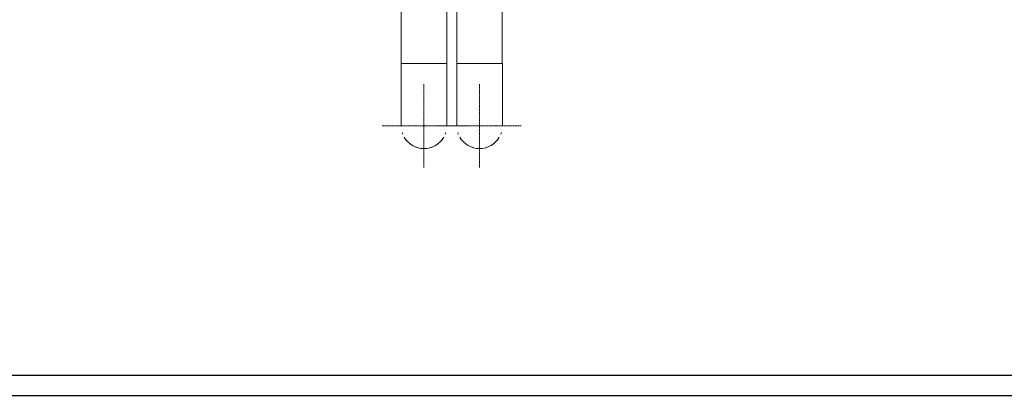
# Model space of a CAD drawing. Header units: metres. Extents: x -54598 to 1827199, y -329446 to -256744.
# Tile 182 of 256: x 132360 to 155975, y -316176 to -307111. Entities that reach past the tile are written whole.
import ezdxf

# ---------------------------------------------------------------- set-up
doc = ezdxf.new("R2010")
doc.units = ezdxf.units.M
doc.linetypes.add('ADSK_Осевая', pattern=[14, 10, -2, 0, -2])
for name, color, linetype in [('Inscription and comments', 250, 'Continuous'), ('PDF UCHUN', 3, 'Continuous'), ('Формат', 253, 'Continuous')]:
    doc.layers.add(name, color=color, linetype=linetype)
for name, color, linetype, lineweight in [('P-PIPE', 7, 'Continuous', 20), ('P-PIPE-CNTR', 7, 'ADSK_Осевая', 20), ('ЭМ', 3, 'Continuous', 20)]:
    doc.layers.add(name, color=color, linetype=linetype, lineweight=lineweight)
doc.styles.add('ISO_1.0', font='isocpeur.ttf')

# ---------------------------------------------------------------- blocks, each defined once
blk = doc.blocks.new('ADSK_СтальСварка_Отвод_ГОСТ17375-2001 - Исполнение 2-V61-Разрез 5')
at = {"layer": 'P-PIPE', "color": 5}
for p, q in [((-2588.3, -425), (-2451.8, -425)), ((-2451.8, -425), (-2315.3, -425))]:
    blk.add_line(p, q, dxfattribs=at)
at = {"layer": 'P-PIPE', "color": 5, "flags": 128}
for points in [[(-2588.3, -425), (-2588.3, -440), (-2588.3, -455), (-2588.3, -469.9), (-2588.3, -484.7), (-2588.3, -499.5), (-2588.3, -514.1), (-2588.3, -528.6), (-2588.3, -543), (-2588.3, -557.1), (-2588.3, -571), (-2588.3, -584.7), (-2588.3, -598.2), (-2588.3, -611.3), (-2588.3, -624.2), (-2588.3, -636.7), (-2588.3, -648.9), (-2588.3, -660.8), (-2588.3, -672.3), (-2588.3, -683.3), (-2588.3, -694), (-2588.3, -704.2), (-2588.3, -714), (-2588.3, -723.4), (-2588.3, -732.2), (-2588.3, -740.6), (-2588.3, -748.4), (-2588.3, -755.7), (-2588.3, -762.5), (-2588.3, -768.8), (-2588.3, -774.5), (-2588.3, -779.7), (-2588.3, -784.3), (-2588.3, -788.3), (-2588.3, -791.7), (-2588.3, -794.5), (-2588.3, -796.8), (-2588.3, -798.5), (-2588.3, -799.5), (-2588.3, -800), (-2588.3, -800)], [(-2315.3, -800), (-2315.3, -799.7), (-2315.3, -798.8), (-2315.3, -797.3), (-2315.3, -795.2), (-2315.3, -792.5), (-2315.3, -789.3), (-2315.3, -785.4), (-2315.3, -781), (-2315.3, -776), (-2315.3, -770.4), (-2315.3, -764.3), (-2315.3, -757.6), (-2315.3, -750.4), (-2315.3, -742.7), (-2315.3, -734.5), (-2315.3, -725.8), (-2315.3, -716.6), (-2315.3, -706.9), (-2315.3, -696.8), (-2315.3, -686.3), (-2315.3, -675.3), (-2315.3, -663.9), (-2315.3, -652.2), (-2315.3, -640.1), (-2315.3, -627.6), (-2315.3, -614.8), (-2315.3, -601.7), (-2315.3, -588.4), (-2315.3, -574.8), (-2315.3, -560.9), (-2315.3, -546.8), (-2315.3, -532.5), (-2315.3, -518.1), (-2315.3, -503.5), (-2315.3, -488.7), (-2315.3, -473.9), (-2315.3, -459), (-2315.3, -444), (-2315.3, -429), (-2315.3, -425)]]:
    blk.add_lwpolyline(points, dxfattribs=at)
at = {"layer": 'P-PIPE', "color": 5}
for start, end in [(210, 270), (270, 330)]:
    blk.add_arc((-2451.8, -800), 136.5, start, end, dxfattribs=at)
blk = doc.blocks.new('ADSK_СтальСварка_Отвод_ГОСТ17375-2001 - Исполнение 2-V62-Разрез 5')
at = {"layer": 'P-PIPE', "color": 1}
for p, q in [((-2255.1, -425), (-2118.6, -425)), ((-2118.6, -425), (-1982.1, -425))]:
    blk.add_line(p, q, dxfattribs=at)
at = {"layer": 'P-PIPE', "color": 1, "flags": 128}
for points in [[(-2255.1, -425), (-2255.1, -440), (-2255.1, -455), (-2255.1, -469.9), (-2255.1, -484.7), (-2255.1, -499.5), (-2255.1, -514.1), (-2255.1, -528.6), (-2255.1, -543), (-2255.1, -557.1), (-2255.1, -571), (-2255.1, -584.7), (-2255.1, -598.2), (-2255.1, -611.3), (-2255.1, -624.2), (-2255.1, -636.7), (-2255.1, -648.9), (-2255.1, -660.8), (-2255.1, -672.3), (-2255.1, -683.3), (-2255.1, -694), (-2255.1, -704.2), (-2255.1, -714), (-2255.1, -723.4), (-2255.1, -732.2), (-2255.1, -740.6), (-2255.1, -748.4), (-2255.1, -755.7), (-2255.1, -762.5), (-2255.1, -768.8), (-2255.1, -774.5), (-2255.1, -779.7), (-2255.1, -784.3), (-2255.1, -788.3), (-2255.1, -791.7), (-2255.1, -794.5), (-2255.1, -796.8), (-2255.1, -798.5), (-2255.1, -799.5), (-2255.1, -800), (-2255.1, -800)], [(-1982.1, -800), (-1982.1, -799.7), (-1982.1, -798.8), (-1982.1, -797.3), (-1982.1, -795.2), (-1982.1, -792.5), (-1982.1, -789.3), (-1982.1, -785.4), (-1982.1, -781), (-1982.1, -776), (-1982.1, -770.4), (-1982.1, -764.3), (-1982.1, -757.6), (-1982.1, -750.4), (-1982.1, -742.7), (-1982.1, -734.5), (-1982.1, -725.8), (-1982.1, -716.6), (-1982.1, -706.9), (-1982.1, -696.8), (-1982.1, -686.3), (-1982.1, -675.3), (-1982.1, -663.9), (-1982.1, -652.2), (-1982.1, -640.1), (-1982.1, -627.6), (-1982.1, -614.8), (-1982.1, -601.7), (-1982.1, -588.4), (-1982.1, -574.8), (-1982.1, -560.9), (-1982.1, -546.8), (-1982.1, -532.5), (-1982.1, -518.1), (-1982.1, -503.5), (-1982.1, -488.7), (-1982.1, -473.9), (-1982.1, -459), (-1982.1, -444), (-1982.1, -429), (-1982.1, -425)]]:
    blk.add_lwpolyline(points, dxfattribs=at)
at = {"layer": 'P-PIPE', "color": 1}
for start, end in [(210, 270), (270, 330)]:
    blk.add_arc((-2118.6, -800), 136.5, start, end, dxfattribs=at)
blk = doc.blocks.new('safdds')
at = {"layer": 'P-PIPE', "color": 5}
for p, q in [((311619.4, 100250.4), (311619.4, 97361.9)), ((311892.4, 97361.9), (311892.4, 100250.4)), ((311892.4, 97361.9), (311619.4, 97361.9))]:
    blk.add_line(p, q, dxfattribs=at)
at = {"layer": 'P-PIPE', "color": 1}
for p, q in [((311952.6, 100250.4), (311952.6, 97361.9)), ((312225.6, 97361.9), (312225.6, 97841.7)), ((312225.6, 97361.9), (311952.6, 97361.9))]:
    blk.add_line(p, q, dxfattribs=at)
at = {"layer": 'P-PIPE', "color": 5}
for start, end in [(196.73279, 201.16704), (338.83296, 343.26721), (213.40731, 219.61981), (230.38019, 236.59269), (303.40731, 309.61981), (320.38019, 326.59269), (247.98717, 253.34868), (286.65132, 292.01283)]:
    blk.add_arc((311755.9, 96986.9), 136.5, start, end, dxfattribs=at)
at = {"layer": 'P-PIPE', "color": 1}
for start, end in [(196.73279, 201.16704), (338.83296, 343.26721), (213.40731, 219.61981), (230.38019, 236.59269), (303.40731, 309.61981), (320.38019, 326.59269), (247.98717, 253.34868), (286.65132, 292.01283)]:
    blk.add_arc((312089.1, 96986.9), 136.5, start, end, dxfattribs=at)
at = {"layer": 'P-PIPE-CNTR', "color": 5}
for p, q in [((311755.9, 96736.9), (311755.9, 97236.9)), ((311505.9, 96986.9), (312005.9, 96986.9))]:
    blk.add_line(p, q, dxfattribs=at)
at = {"layer": 'P-PIPE-CNTR', "color": 1}
for p, q in [((312089.1, 96736.9), (312089.1, 97236.9)), ((311839.1, 96986.9), (312339.1, 96986.9))]:
    blk.add_line(p, q, dxfattribs=at)
at = {"layer": 'P-PIPE', "color": 5}
blk.add_blockref('ADSK_СтальСварка_Отвод_ГОСТ17375-2001 - Исполнение 2-V61-Разрез 5', (314207.8, 97786.9), dxfattribs=at)
at = {"layer": 'P-PIPE', "color": 1}
blk.add_blockref('ADSK_СтальСварка_Отвод_ГОСТ17375-2001 - Исполнение 2-V62-Разрез 5', (314207.8, 97786.9), dxfattribs=at)
blk = doc.blocks.new('*U30')
at = {"layer": 'ЭМ', "color": 0, "lineweight": 20, "ltscale": 0.5}
blk.add_lwpolyline([(0, 0), (841, 0), (841, 594), (0, 594)], close=True, dxfattribs=at)
at = {"layer": 'ЭМ', "color": 0, "lineweight": 30, "ltscale": 0.5}
blk.add_lwpolyline([(20, 5), (836, 5), (836, 589), (20, 589)], close=True, dxfattribs=at)

msp = doc.modelspace()

# ---------------------------------------------------------------- linework, layer by layer
at = {"layer": 'PDF UCHUN', "color": 0, "lineweight": 25}
msp.add_lwpolyline([(91502, -256744), (175602, -256744), (175602, -316144), (91502, -316144)], close=True, dxfattribs=at)

# ---------------------------------------------------------------- block references
at = {"color": 5, "lineweight": 30, "xscale": 4, "yscale": 4, "zscale": 4}
msp.add_blockref('safdds', (-1104967, -697608), dxfattribs=at)
at = {"layer": 'Формат', "color": 0, "xscale": 100, "yscale": 100, "zscale": 100}
msp.add_blockref('*U30', (91502, -316144), dxfattribs=at)

# ---------------------------------------------------------------- texts
at = {"layer": 'Inscription and comments', "color": 0, "insert": (-52598, -310142), "char_height": 300, "width": 18500, "attachment_point": 1, "style": 'ISO_1.0'}
msp.add_mtext('\\pi300,l300;\\P^IПроектная документация разработана в соответствии с действующими \\P\\pi0;градостроительными нормами, правилами, государственными стандартами и отвечает \\Pтребованиям экологических, санитарно-гигиенических, противопожарных норм и правил, \\Pобеспечивает взрывную, взрывопожарную безопасность при эксплуатации объекта с учетом \\Pсоблюдения мероприятий предусмотренных рабочим проектом.\\P\\pi300;\\P\\pi-300;\\P\\pi5249.9995;ГИП^I^I^I^I^I^I\\P', dxfattribs=at)

doc.saveas('drawing.dxf')
